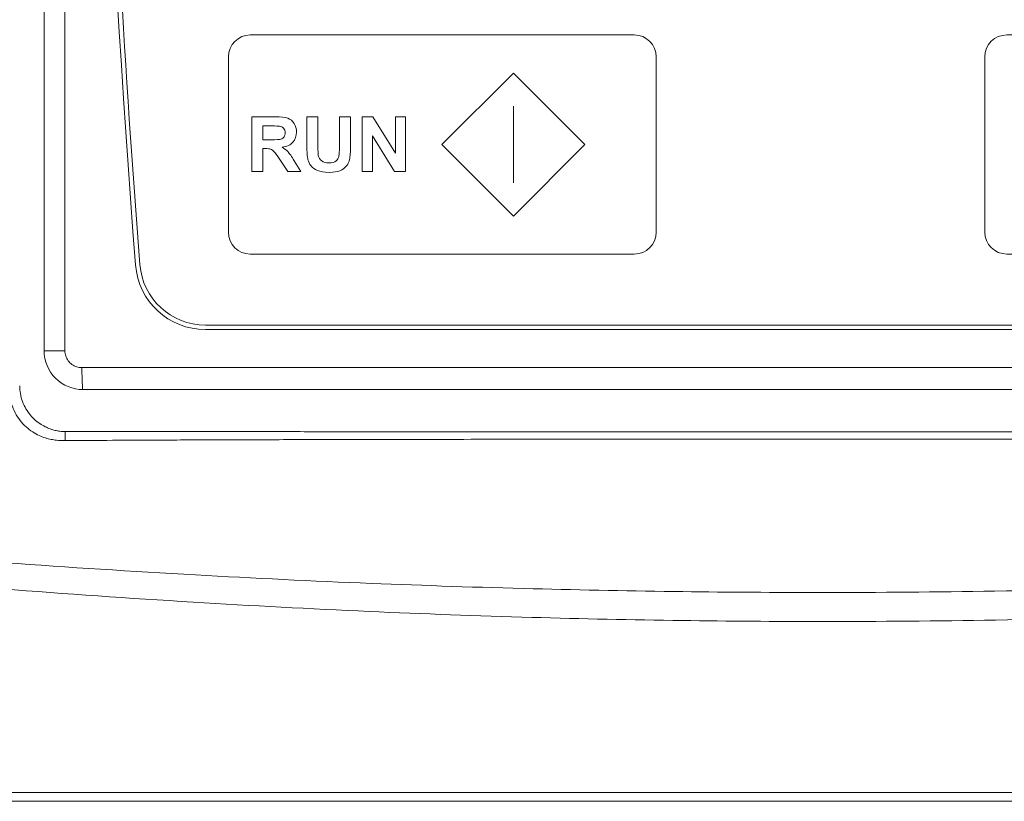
# Model space of a CAD drawing. Header units: millimetres. Extents: x -473 to 23648, y -382 to 1866.
# Tile 104 of 256: x 5101 to 5145, y 158 to 194. Entities that reach past the tile are written whole.
import ezdxf

# ---------------------------------------------------------------- set-up
doc = ezdxf.new("R2010")
doc.units = ezdxf.units.MM
doc.header["$LTSCALE"] = 80
doc.header["$PDMODE"] = 3
doc.header["$PDSIZE"] = 0.3
doc.layers.get('0').update_dxf_attribs({"linetype": 'CONTINUOUS'})
doc.styles.get("Standard").update_dxf_attribs({"font": 'technic_.ttf', "width": 0.7})
doc.dimstyles.get("Standard").update_dxf_attribs({"dimtxt": 3, "dimasz": 3, "dimexe": 0.18, "dimexo": 0.0625, "dimgap": 0.09, "dimtad": 1, "dimdsep": 46, "dimtxsty": 'Standard', "dimcen": 0.09, "dimadec": 0, "dimazin": 0, "dimtol": 1, "dimtp": 0.01, "dimtm": 0.01, "dimtfac": 1, "dimtofl": 0, "dimtmove": 0, "dimatfit": 3, "dimfxl": 1, "dimtolj": 1, "dimarcsym": 0})

# ---------------------------------------------------------------- blocks, each defined once
blk = doc.blocks.new('*D43')
at = {"color": 0, "lineweight": 0, "transparency": 16777216}
for p, q in [((5138.908, 318.41), (5249.944, 318.41)), ((5248.144, 310.41), (5248.144, 172.017)), ((5248.144, -5.056), (5248.144, 133.337)), ((5218.9, -13.056), (5249.944, -13.056))]:
    blk.add_line(p, q, dxfattribs=at)
for p in [(5137.108, 318.41), (5217.1, -13.056), (5248.144, -13.056)]:
    blk.add_point(p, dxfattribs=at)
for points in [[(5249.478, 310.41), (5246.811, 310.41), (5248.144, 318.41)], [(5246.811, -5.056), (5249.478, -5.056), (5248.144, -13.056)]]:
    blk.add_solid(points, dxfattribs=at)
at = {"color": 0, "lineweight": 0, "transparency": 16777216, "insert": (5248.144, 152.677), "char_height": 15, "attachment_point": 5, "rotation": 90}
blk.add_mtext('\\A1;331.5', dxfattribs=at)

msp = doc.modelspace()

# ---------------------------------------------------------------- linework, layer by layer
at = {"color": 0, "linetype": 'Continuous', "lineweight": 0}
for p, q in [((5101.634, 284.397), (5101.634, 178.997)), ((5102.585, 284.397), (5102.585, 178.997)), ((5108.997, 180.164), (5165.22, 180.164)), ((5165.22, 179.964), (5108.997, 179.964)), ((5102.585, 178.997), (5101.634, 178.997)), ((5103.361, 178.224), (5170.856, 178.224))]:
    msp.add_line(p, q, dxfattribs=at)
at = {"linetype": 'Continuous', "lineweight": 0}
for p, q in [((5052.119, 158.844), (5222.098, 158.844)), ((5052.619, 158.444), (5221.598, 158.444))]:
    msp.add_line(p, q, dxfattribs=at)
at = {"color": 0, "linetype": 'Continuous', "lineweight": 0}
for centre, radius, start, end in [((5726.708, 231.5), 622.8, 175.51072, 184.474232), ((5726.708, 231.5), 622.6, 179.582278, 184.474232), ((5108.997, 183.164), 3.2, 184.4742, 270), ((5108.997, 183.164), 3, 184.4742, 270), ((5103.408, 178.997), 1.774, 180.0147, 270.0196), ((5102.543, 177.399), 2.023, 180.0048, 187.4383), ((5102.611, 177.322), 2.014, 262.3814, 269.9407), ((5102.571, 177.964), 3.069, 263.0589, 270.4056)]:
    msp.add_arc(centre, radius, start, end, dxfattribs=at)
at = {"lineweight": 0}
for points, knots in [([(5111.044, 193.405), (5111.044, 193.405), (5128.567, 193.405), (5128.567, 193.405), (5128.567, 193.405), (5129.117, 193.405), (5129.567, 192.955), (5129.567, 192.405), (5129.567, 192.405), (5129.567, 192.405), (5129.567, 184.405), (5129.567, 184.405), (5129.567, 184.405), (5129.567, 183.856), (5129.117, 183.405), (5128.567, 183.405), (5128.567, 183.405), (5128.567, 183.405), (5111.044, 183.405), (5111.044, 183.405), (5111.044, 183.405), (5110.494, 183.405), (5110.044, 183.855), (5110.044, 184.405), (5110.044, 184.405), (5110.044, 184.405), (5110.044, 192.405), (5110.044, 192.405), (5110.044, 192.405), (5110.044, 192.955), (5110.494, 193.405), (5111.044, 193.405)], [0, 0, 0, 0, 0.125, 0.125, 0.125, 0.125, 0.25, 0.25, 0.25, 0.25, 0.375, 0.375, 0.375, 0.375, 0.5, 0.5, 0.5, 0.5, 0.625, 0.625, 0.625, 0.625, 0.75, 0.75, 0.75, 0.75, 0.875, 0.875, 0.875, 0.875, 1, 1, 1, 1]), ([(5145.567, 193.407), (5145.567, 193.407), (5163.108, 193.407), (5163.108, 193.407), (5163.108, 193.407), (5163.659, 193.407), (5164.108, 192.957), (5164.108, 192.407), (5164.108, 192.407), (5164.108, 192.407), (5164.108, 184.407), (5164.108, 184.407), (5164.108, 184.407), (5164.108, 183.857), (5163.658, 183.407), (5163.108, 183.407), (5163.108, 183.407), (5163.108, 183.407), (5145.567, 183.407), (5145.567, 183.407), (5145.567, 183.407), (5145.017, 183.407), (5144.567, 183.857), (5144.567, 184.407), (5144.567, 184.407), (5144.567, 184.407), (5144.567, 192.407), (5144.567, 192.407), (5144.567, 192.407), (5144.567, 192.957), (5145.017, 193.407), (5145.567, 193.407)], [0, 0, 0, 0, 0.125, 0.125, 0.125, 0.125, 0.25, 0.25, 0.25, 0.25, 0.375, 0.375, 0.375, 0.375, 0.5, 0.5, 0.5, 0.5, 0.625, 0.625, 0.625, 0.625, 0.75, 0.75, 0.75, 0.75, 0.875, 0.875, 0.875, 0.875, 1, 1, 1, 1]), ([(5123.052, 191.666), (5123.052, 191.666), (5126.315, 188.402), (5126.315, 188.402), (5126.315, 188.402), (5126.315, 188.402), (5123.052, 185.139), (5123.052, 185.139), (5123.052, 185.139), (5123.052, 185.139), (5119.788, 188.402), (5119.788, 188.402), (5119.788, 188.402), (5119.788, 188.402), (5123.052, 191.666), (5123.052, 191.666)], [0, 0, 0, 0, 0.25, 0.25, 0.25, 0.25, 0.5, 0.5, 0.5, 0.5, 0.75, 0.75, 0.75, 0.75, 1, 1, 1, 1]), ([(5111.112, 187.179), (5111.112, 187.179), (5111.112, 189.674), (5111.112, 189.674), (5111.112, 189.674), (5111.112, 189.674), (5112.173, 189.674), (5112.173, 189.674), (5112.173, 189.674), (5112.44, 189.674), (5112.634, 189.652), (5112.754, 189.607), (5112.754, 189.607), (5112.875, 189.562), (5112.972, 189.483), (5113.045, 189.368), (5113.045, 189.368), (5113.118, 189.253), (5113.154, 189.122), (5113.154, 188.975), (5113.154, 188.975), (5113.154, 188.788), (5113.098, 188.633), (5112.989, 188.511), (5112.989, 188.511), (5112.879, 188.389), (5112.714, 188.312), (5112.495, 188.28), (5112.495, 188.28), (5112.604, 188.216), (5112.694, 188.147), (5112.765, 188.071), (5112.765, 188.071), (5112.836, 187.995), (5112.931, 187.86), (5113.051, 187.666), (5113.051, 187.666), (5113.051, 187.666), (5113.356, 187.179), (5113.356, 187.179), (5113.356, 187.179), (5113.356, 187.179), (5112.754, 187.179), (5112.754, 187.179), (5112.754, 187.179), (5112.754, 187.179), (5112.39, 187.722), (5112.39, 187.722), (5112.39, 187.722), (5112.26, 187.916), (5112.172, 188.038), (5112.124, 188.089), (5112.124, 188.089), (5112.076, 188.139), (5112.026, 188.173), (5111.972, 188.193), (5111.972, 188.193), (5111.919, 188.211), (5111.835, 188.221), (5111.718, 188.221), (5111.718, 188.221), (5111.718, 188.221), (5111.617, 188.221), (5111.617, 188.221), (5111.617, 188.221), (5111.617, 188.221), (5111.617, 187.179), (5111.617, 187.179), (5111.617, 187.179), (5111.617, 187.179), (5111.112, 187.179), (5111.112, 187.179)], [0, 0, 0, 0, 0.055556, 0.055556, 0.055556, 0.055556, 0.111111, 0.111111, 0.111111, 0.111111, 0.166667, 0.166667, 0.166667, 0.166667, 0.222222, 0.222222, 0.222222, 0.222222, 0.277778, 0.277778, 0.277778, 0.277778, 0.333333, 0.333333, 0.333333, 0.333333, 0.388889, 0.388889, 0.388889, 0.388889, 0.444444, 0.444444, 0.444444, 0.444444, 0.5, 0.5, 0.5, 0.5, 0.555556, 0.555556, 0.555556, 0.555556, 0.611111, 0.611111, 0.611111, 0.611111, 0.666667, 0.666667, 0.666667, 0.666667, 0.722222, 0.722222, 0.722222, 0.722222, 0.777778, 0.777778, 0.777778, 0.777778, 0.833333, 0.833333, 0.833333, 0.833333, 0.888889, 0.888889, 0.888889, 0.888889, 0.944444, 0.944444, 0.944444, 0.944444, 1, 1, 1, 1]), ([(5113.626, 189.674), (5113.626, 189.674), (5114.129, 189.674), (5114.129, 189.674), (5114.129, 189.674), (5114.129, 189.674), (5114.129, 188.323), (5114.129, 188.323), (5114.129, 188.323), (5114.129, 188.108), (5114.136, 187.969), (5114.148, 187.906), (5114.148, 187.906), (5114.169, 187.803), (5114.221, 187.721), (5114.302, 187.66), (5114.302, 187.66), (5114.383, 187.598), (5114.494, 187.567), (5114.635, 187.567), (5114.635, 187.567), (5114.778, 187.567), (5114.886, 187.596), (5114.959, 187.655), (5114.959, 187.655), (5115.031, 187.713), (5115.075, 187.785), (5115.089, 187.87), (5115.089, 187.87), (5115.104, 187.955), (5115.111, 188.096), (5115.111, 188.294), (5115.111, 188.294), (5115.111, 188.294), (5115.111, 189.674), (5115.111, 189.674), (5115.111, 189.674), (5115.111, 189.674), (5115.615, 189.674), (5115.615, 189.674), (5115.615, 189.674), (5115.615, 189.674), (5115.615, 188.364), (5115.615, 188.364), (5115.615, 188.364), (5115.615, 188.064), (5115.602, 187.852), (5115.575, 187.728), (5115.575, 187.728), (5115.547, 187.605), (5115.497, 187.501), (5115.424, 187.415), (5115.424, 187.415), (5115.351, 187.33), (5115.253, 187.262), (5115.131, 187.212), (5115.131, 187.212), (5115.008, 187.161), (5114.848, 187.136), (5114.65, 187.136), (5114.65, 187.136), (5114.412, 187.136), (5114.231, 187.164), (5114.108, 187.219), (5114.108, 187.219), (5113.985, 187.274), (5113.888, 187.345), (5113.816, 187.433), (5113.816, 187.433), (5113.745, 187.521), (5113.698, 187.613), (5113.675, 187.71), (5113.675, 187.71), (5113.642, 187.853), (5113.626, 188.064), (5113.626, 188.343), (5113.626, 188.343), (5113.626, 188.343), (5113.626, 189.674), (5113.626, 189.674)], [0, 0, 0, 0, 0.05, 0.05, 0.05, 0.05, 0.1, 0.1, 0.1, 0.1, 0.15, 0.15, 0.15, 0.15, 0.2, 0.2, 0.2, 0.2, 0.25, 0.25, 0.25, 0.25, 0.3, 0.3, 0.3, 0.3, 0.35, 0.35, 0.35, 0.35, 0.4, 0.4, 0.4, 0.4, 0.45, 0.45, 0.45, 0.45, 0.5, 0.5, 0.5, 0.5, 0.55, 0.55, 0.55, 0.55, 0.6, 0.6, 0.6, 0.6, 0.65, 0.65, 0.65, 0.65, 0.7, 0.7, 0.7, 0.7, 0.75, 0.75, 0.75, 0.75, 0.8, 0.8, 0.8, 0.8, 0.85, 0.85, 0.85, 0.85, 0.9, 0.9, 0.9, 0.9, 0.95, 0.95, 0.95, 0.95, 1, 1, 1, 1]), ([(5116.152, 187.179), (5116.152, 187.179), (5116.152, 189.674), (5116.152, 189.674), (5116.152, 189.674), (5116.152, 189.674), (5116.642, 189.674), (5116.642, 189.674), (5116.642, 189.674), (5116.642, 189.674), (5117.664, 188.008), (5117.664, 188.008), (5117.664, 188.008), (5117.664, 188.008), (5117.664, 189.674), (5117.664, 189.674), (5117.664, 189.674), (5117.664, 189.674), (5118.132, 189.674), (5118.132, 189.674), (5118.132, 189.674), (5118.132, 189.674), (5118.132, 187.179), (5118.132, 187.179), (5118.132, 187.179), (5118.132, 187.179), (5117.626, 187.179), (5117.626, 187.179), (5117.626, 187.179), (5117.626, 187.179), (5116.62, 188.806), (5116.62, 188.806), (5116.62, 188.806), (5116.62, 188.806), (5116.62, 187.179), (5116.62, 187.179), (5116.62, 187.179), (5116.62, 187.179), (5116.152, 187.179), (5116.152, 187.179)], [0, 0, 0, 0, 0.1, 0.1, 0.1, 0.1, 0.2, 0.2, 0.2, 0.2, 0.3, 0.3, 0.3, 0.3, 0.4, 0.4, 0.4, 0.4, 0.5, 0.5, 0.5, 0.5, 0.6, 0.6, 0.6, 0.6, 0.7, 0.7, 0.7, 0.7, 0.8, 0.8, 0.8, 0.8, 0.9, 0.9, 0.9, 0.9, 1, 1, 1, 1]), ([(5111.617, 188.619), (5111.617, 188.619), (5111.989, 188.619), (5111.989, 188.619), (5111.989, 188.619), (5112.231, 188.619), (5112.382, 188.629), (5112.442, 188.649), (5112.442, 188.649), (5112.502, 188.67), (5112.549, 188.705), (5112.584, 188.755), (5112.584, 188.755), (5112.617, 188.805), (5112.635, 188.867), (5112.635, 188.942), (5112.635, 188.942), (5112.635, 189.027), (5112.612, 189.094), (5112.567, 189.146), (5112.567, 189.146), (5112.523, 189.197), (5112.459, 189.23), (5112.377, 189.244), (5112.377, 189.244), (5112.337, 189.249), (5112.214, 189.252), (5112.009, 189.252), (5112.009, 189.252), (5112.009, 189.252), (5111.617, 189.252), (5111.617, 189.252), (5111.617, 189.252), (5111.617, 189.252), (5111.617, 188.619), (5111.617, 188.619)], [0, 0, 0, 0, 0.111111, 0.111111, 0.111111, 0.111111, 0.222222, 0.222222, 0.222222, 0.222222, 0.333333, 0.333333, 0.333333, 0.333333, 0.444444, 0.444444, 0.444444, 0.444444, 0.555556, 0.555556, 0.555556, 0.555556, 0.666667, 0.666667, 0.666667, 0.666667, 0.777778, 0.777778, 0.777778, 0.777778, 0.888889, 0.888889, 0.888889, 0.888889, 1, 1, 1, 1])]:
    msp.add_open_spline(points, degree=3, knots=knots, dxfattribs=at)
msp.add_open_spline([(5123.052, 190.153), (5123.052, 190.153), (5123.052, 186.652), (5123.052, 186.652)], degree=3, dxfattribs=at)
at = {"color": 0, "linetype": 'Continuous', "lineweight": 0}
for points, start_tangent, end_tangent in [([(5102.585, 178.997), (5102.623, 178.758), (5102.733, 178.543), (5102.905, 178.371), (5103.121, 178.261), (5103.361, 178.224)], (-0.000562, -1), (1, 0.000582)), ([(5103.361, 178.224), (5103.364, 177.844), (5103.375, 177.522), (5103.39, 177.304), (5103.408, 177.224)], (0.000667, -1), (0.96002, -0.27993)), ([(5102.343, 175.325), (5102.138, 175.363), (5101.915, 175.429), (5101.68, 175.53), (5101.435, 175.674), (5101.187, 175.873), (5100.956, 176.128), (5100.765, 176.424), (5100.623, 176.759), (5100.538, 177.138)], (-0.991174, 0.132569), (-0.129494, 0.99158)), ([(5103.409, 177.224), (5125.871, 177.234), (5148.346, 177.234), (5170.808, 177.224)], (1, 0.000669), (1, -0.000669)), ([(5102.2, 174.917), (5101.96, 174.951), (5101.695, 175.017), (5101.41, 175.127), (5101.114, 175.291), (5100.815, 175.52), (5100.54, 175.817), (5100.315, 176.168), (5100.154, 176.566), (5100.068, 177.011)], (-0.996346, 0.085407), (-0.090254, 0.995919)), ([(5102.593, 174.895), (5102.597, 175.11), (5102.608, 175.308)], (0.014967, 0.999888), (0.491953, 0.870621)), ([(5137.108, 175.302), (5134.948, 175.302), (5132.702, 175.302), (5130.458, 175.302), (5128.244, 175.302), (5126.053, 175.302), (5123.818, 175.302), (5121.446, 175.303), (5118.843, 175.303), (5115.995, 175.303), (5112.934, 175.304), (5109.913, 175.304), (5107.184, 175.305), (5104.772, 175.306), (5102.608, 175.308)], (-1, 0), (-1, 0.000689)), ([(5171.608, 175.308), (5169.472, 175.306), (5167.146, 175.305), (5164.628, 175.305), (5161.908, 175.304), (5158.977, 175.303), (5155.855, 175.303), (5152.926, 175.303), (5150.404, 175.302), (5148.125, 175.302), (5145.936, 175.302), (5143.731, 175.302), (5141.496, 175.302), (5139.26, 175.302), (5137.108, 175.302)], (-1, -0.000689), (-1, 0)), ([(5137.108, 174.964), (5134.948, 174.964), (5132.702, 174.963), (5130.457, 174.962), (5128.243, 174.961), (5126.052, 174.959), (5123.816, 174.957), (5121.444, 174.955), (5118.841, 174.951), (5115.992, 174.947), (5112.93, 174.94), (5109.908, 174.931), (5107.176, 174.921), (5104.761, 174.909), (5102.593, 174.895)], (-1, 0), (-0.999973, -0.007382)), ([(5171.624, 174.895), (5169.482, 174.909), (5167.154, 174.921), (5164.633, 174.93), (5161.912, 174.938), (5158.98, 174.945), (5155.857, 174.951), (5152.928, 174.955), (5150.406, 174.957), (5148.126, 174.959), (5145.938, 174.961), (5143.732, 174.962), (5141.497, 174.963), (5139.26, 174.964), (5137.108, 174.964)], (-0.999973, 0.007383), (-1, 0)), ([(5137.108, 167.966), (5130.786, 168.006), (5123.953, 168.137), (5116.555, 168.382), (5108.55, 168.766), (5099.877, 169.327)], (-1, 0.000003), (-0.997299, 0.073447)), ([(5174.34, 169.327), (5163.481, 168.649), (5153.755, 168.239), (5145.008, 168.028), (5137.108, 167.966)], (-0.997298, -0.073459), (-1, 0)), ([(5137.108, 166.643), (5130.757, 166.686), (5123.893, 166.83), (5116.464, 167.101), (5108.431, 167.526), (5099.733, 168.13)], (-1, 0.000004), (-0.997008, 0.077298)), ([(5174.484, 168.13), (5163.593, 167.396), (5153.83, 166.943), (5145.044, 166.71), (5137.108, 166.643)], (-0.997007, -0.077313), (-1, 0))]:
    msp.add_spline(points, degree=3, dxfattribs=dict(at, start_tangent=start_tangent, end_tangent=end_tangent))

# ---------------------------------------------------------------- dimensions: what is measured, and where the dimension line sits
at = {"color": 3, "lineweight": 0}
dim = msp.add_linear_dim(base=(5248.144, -13.056), p1=(5137.108, 318.41), p2=(5217.1, -13.056), angle=90, dimstyle='Standard', override={"dimtxt": 15, "dimasz": 8, "dimexe": 1.8, "dimexo": 1.8, "dimtad": 0, "dimdec": 1, "dimzin": 0, "dimdsep": 0, "dimcen": 0.5, "dimtol": 0, "dimtdec": 4, "dimtzin": 0, "dimlwd": 0, "dimlwe": 0}, dxfattribs=at)
dim.commit()
dim.dimension.update_dxf_attribs({"geometry": '*D43', "text_midpoint": (5248.144, 152.677), "dimtype": 160})

doc.saveas('drawing.dxf')
